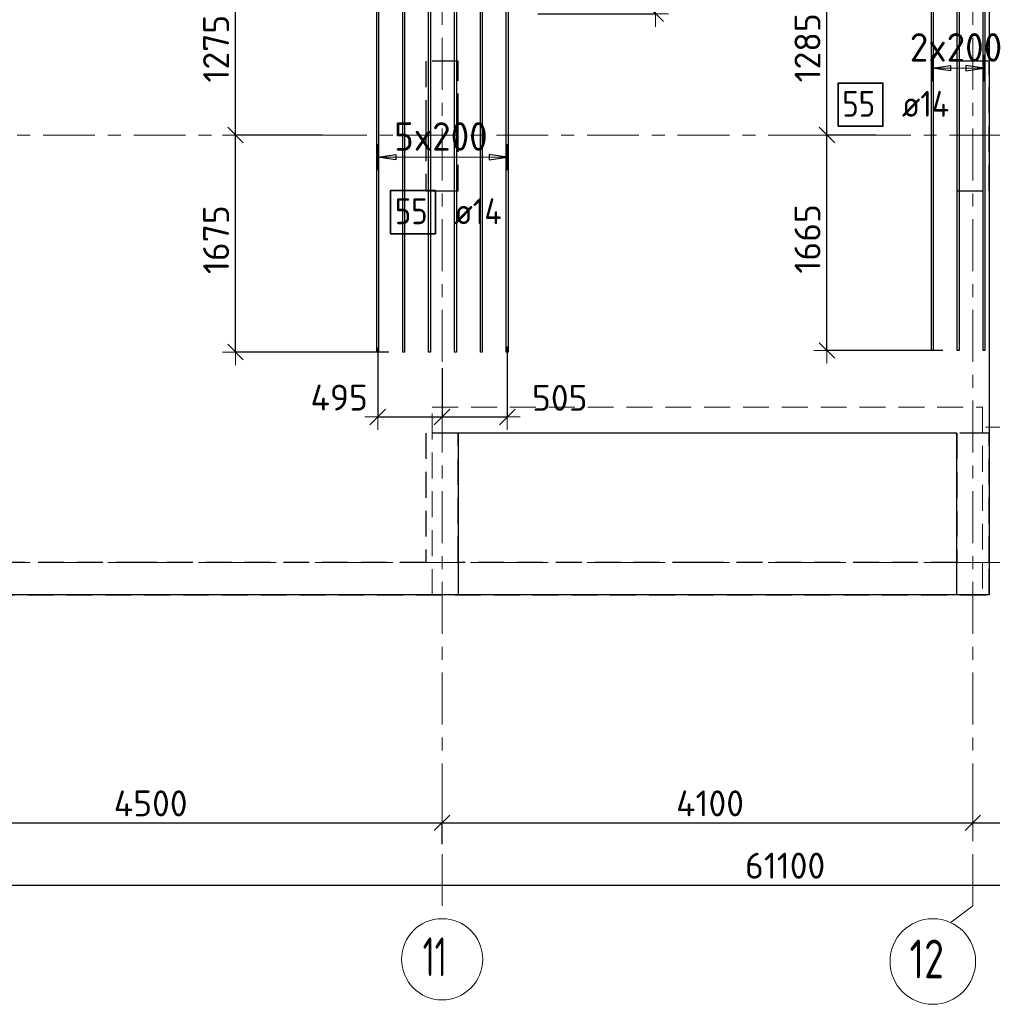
# Model space of a CAD drawing. Header units: metres. Extents: x -38 to 98, y -15 to 19.
# Tile 13 of 64: x 25.19 to 32.7, y -3.41 to 4.19. Entities that reach past the tile are written whole.
import ezdxf

# ---------------------------------------------------------------- set-up
doc = ezdxf.new("R2010")
doc.units = ezdxf.units.M
doc.header["$PDMODE"] = 65
for name, pattern in [('______11', [0.5, 0.4, -0.05, 0, -0.05]), ('______2', [0.27, 0.2, -0.07]), ('______5', [1.1, 0.8, -0.1, 0.1, -0.1])]:
    doc.linetypes.add(name, pattern=pattern)
for name, color, linetype, lineweight in [('XR$2$Осевая линия (1)', 7, '______5', 13), ('XR$2$Размерная линия (1)', 7, 'Continuous', 13), ('XR$3$Перекрытие (1)', 7, 'Continuous', 35), ('XR$3$Перекрытие (2)', 7, 'Continuous', 35), ('XR$3$Размерная линия (1)', 7, 'Continuous', 13), ('XR$5$Стена (1)', 7, 'Continuous', 35)]:
    doc.layers.add(name, color=color, linetype=linetype, lineweight=lineweight)
doc.layers.add('XR$3$Арм.стержн.Доп. Арм. верхн.зоны У', color=7, linetype='Continuous', lineweight=35, true_color=0x739641)
doc.styles.add('ISOCPEUR', font='txt')
doc.dimstyles.new('DIMSTYLE_3', dxfattribs={"dimtxt": 0.2, "dimasz": 0.2, "dimexe": 0, "dimexo": 0, "dimgap": 0.1, "dimtad": 2, "dimdec": 0, "dimlfac": 1000, "dimrnd": 5, "dimzin": 12, "dimdsep": 46, "dimtxsty": 'ISOCPEUR', "dimblk1": 'ALL_ML_STRICH', "dimblk2": 'ALL_ML_STRICH', "dimsah": 1, "dimcen": 0, "dimclrd": 7, "dimclre": 256, "dimclrt": 7, "dimadec": 0, "dimazin": 0, "dimtfac": 1, "dimtdec": 0, "dimtix": 1, "dimtmove": 2, "dimatfit": 3, "dimfxl": 0, "dimtzin": 0, "dimlwd": 0, "dimlwe": -3, "dimarcsym": 0})
doc.dimstyles.new('DIMSTYLE_4', dxfattribs={"dimtxt": 0.2, "dimasz": 0.2, "dimexe": 0, "dimexo": 0, "dimgap": 0.1, "dimtad": 0, "dimdec": 0, "dimlfac": 1000, "dimrnd": 5, "dimzin": 12, "dimdsep": 46, "dimtxsty": 'ISOCPEUR', "dimblk1": 'ALL_ML_STRICH', "dimblk2": 'ALL_ML_STRICH', "dimsah": 1, "dimcen": 0, "dimclrd": 7, "dimclre": 256, "dimclrt": 7, "dimadec": 0, "dimazin": 0, "dimtfac": 1, "dimtdec": 0, "dimtix": 1, "dimtmove": 2, "dimatfit": 3, "dimfxl": 0, "dimtvp": 1.2, "dimtzin": 0, "dimlwd": 0, "dimlwe": -3, "dimarcsym": 0})
doc.dimstyles.new('DIMSTYLE_6', dxfattribs={"dimtxt": 0.2, "dimasz": 0.2, "dimexe": 0, "dimexo": 0, "dimgap": 0.1, "dimtad": 0, "dimdec": 0, "dimlfac": 1000, "dimrnd": 5, "dimzin": 12, "dimdsep": 46, "dimtxsty": 'ISOCPEUR', "dimblk1": 'ALL_ML_STRICH', "dimblk2": 'ALL_ML_STRICH', "dimsah": 1, "dimcen": 0, "dimclrd": 7, "dimclre": 256, "dimclrt": 7, "dimadec": 0, "dimazin": 0, "dimtfac": 1, "dimtdec": 0, "dimtix": 1, "dimtmove": 2, "dimatfit": 3, "dimfxl": 0, "dimtvp": 1.2, "dimtzin": 0, "dimlwd": 0, "dimlwe": -3, "dimarcsym": 0})
doc.dimstyles.new('DIMSTYLE_7', dxfattribs={"dimtxt": 0.2, "dimasz": 0.2, "dimexe": 0, "dimexo": 0, "dimgap": 0.1, "dimtad": 2, "dimdec": 0, "dimlfac": 1000, "dimrnd": 5, "dimzin": 12, "dimdsep": 46, "dimtxsty": 'ISOCPEUR', "dimblk1": 'ALL_ML_STRICH', "dimblk2": 'ALL_ML_STRICH', "dimsah": 1, "dimcen": 0, "dimclrd": 7, "dimclre": 256, "dimclrt": 7, "dimadec": 0, "dimazin": 0, "dimtfac": 1, "dimtdec": 0, "dimtix": 1, "dimtmove": 2, "dimatfit": 3, "dimfxl": 0, "dimtvp": 1.2, "dimtzin": 0, "dimlwd": 0, "dimlwe": -3, "dimarcsym": 0})

# ---------------------------------------------------------------- blocks, each defined once
blk = doc.blocks.new('ALL_ML_STRICH')
at = {"color": 0, "linetype": 'ByBlock', "lineweight": -2}
for p, q in [((0, -0.5), (0, 0.5)), ((-1, 0), (0.5, 0)), ((-0.3, -0.3), (0.3, 0.3))]:
    blk.add_line(p, q, dxfattribs=at)
blk = doc.blocks.new('*D10')
at = {"layer": 'DEFPOINTS', "color": 7, "linetype": 'Continuous', "lineweight": 13, "transparency": 33554687}
for p in [(23.95, -2.009), (23.95, -2.0508), (28.45, -2.1533)]:
    blk.add_point(p, dxfattribs=at)
at = {"layer": 'XR$2$Размерная линия (1)', "color": 9, "linetype": 'Continuous', "lineweight": -2, "true_color": 0xc7c7c7, "transparency": 33554687}
for p, q in [((23.95, -2.0708), (23.95, -2.009)), ((28.45, -2.1733), (28.45, -2.009))]:
    blk.add_line(p, q, dxfattribs=at)
at = {"layer": 'XR$2$Размерная линия (1)', "color": 7, "linetype": 'Continuous', "lineweight": -2, "transparency": 33554687}
blk.add_line((23.95, -2.009), (28.45, -2.009), dxfattribs=at)
at = {"layer": 'XR$2$Размерная линия (1)', "color": 7, "linetype": 'Continuous', "lineweight": 13, "transparency": 33554687, "xscale": 0.2, "yscale": 0.2, "zscale": 0.2, "rotation": 180}
blk.add_blockref('ALL_ML_STRICH', (23.95, -2.009), dxfattribs=at)
at = {"layer": 'XR$2$Размерная линия (1)', "color": 7, "linetype": 'Continuous', "lineweight": 13, "transparency": 33554687, "xscale": 0.2, "yscale": 0.2, "zscale": 0.2}
blk.add_blockref('ALL_ML_STRICH', (28.45, -2.009), dxfattribs=at)
at = {"layer": 'XR$2$Размерная линия (1)', "color": 7, "linetype": 'Continuous', "lineweight": 13, "transparency": 33554687, "insert": (26.2, -1.859), "char_height": 0.2, "width": 0.8, "attachment_point": 5, "style": 'ISOCPEUR'}
blk.add_mtext('\\A1;{4500}', dxfattribs=at)
blk = doc.blocks.new('*D11')
at = {"layer": 'DEFPOINTS', "color": 7, "linetype": 'Continuous', "lineweight": 13, "transparency": 33554687}
for p in [(28.45, -2.009), (32.55, -2.0016), (28.45, -2.1533)]:
    blk.add_point(p, dxfattribs=at)
at = {"layer": 'XR$2$Размерная линия (1)', "color": 9, "linetype": 'Continuous', "lineweight": -2, "true_color": 0xc7c7c7, "transparency": 33554687}
for p, q in [((28.45, -2.1733), (28.45, -2.009)), ((32.55, -2.0216), (32.55, -2.009))]:
    blk.add_line(p, q, dxfattribs=at)
at = {"layer": 'XR$2$Размерная линия (1)', "color": 7, "linetype": 'Continuous', "lineweight": -2, "transparency": 33554687}
blk.add_line((28.45, -2.009), (32.55, -2.009), dxfattribs=at)
at = {"layer": 'XR$2$Размерная линия (1)', "color": 7, "linetype": 'Continuous', "lineweight": 13, "transparency": 33554687, "xscale": 0.2, "yscale": 0.2, "zscale": 0.2, "rotation": 180}
blk.add_blockref('ALL_ML_STRICH', (28.45, -2.009), dxfattribs=at)
at = {"layer": 'XR$2$Размерная линия (1)', "color": 7, "linetype": 'Continuous', "lineweight": 13, "transparency": 33554687, "xscale": 0.2, "yscale": 0.2, "zscale": 0.2}
blk.add_blockref('ALL_ML_STRICH', (32.55, -2.009), dxfattribs=at)
at = {"layer": 'XR$2$Размерная линия (1)', "color": 7, "linetype": 'Continuous', "lineweight": 13, "transparency": 33554687, "insert": (30.52, -1.859), "char_height": 0.2, "width": 0.8, "attachment_point": 5, "style": 'ISOCPEUR'}
blk.add_mtext('\\A1;{4100}', dxfattribs=at)
blk = doc.blocks.new('*D12')
at = {"layer": 'DEFPOINTS', "color": 7, "linetype": 'Continuous', "lineweight": 13, "transparency": 33554687}
for p in [(32.85, -1.9582), (32.55, -2.0016), (32.55, -2.009)]:
    blk.add_point(p, dxfattribs=at)
at = {"layer": 'XR$2$Размерная линия (1)', "color": 9, "linetype": 'Continuous', "lineweight": -2, "true_color": 0xc7c7c7, "transparency": 33554687}
for p, q in [((32.55, -2.0216), (32.55, -2.009)), ((32.85, -1.9782), (32.85, -2.009))]:
    blk.add_line(p, q, dxfattribs=at)
at = {"layer": 'XR$2$Размерная линия (1)', "color": 7, "linetype": 'Continuous', "lineweight": -2, "transparency": 33554687}
blk.add_line((32.55, -2.009), (32.85, -2.009), dxfattribs=at)
at = {"layer": 'XR$2$Размерная линия (1)', "color": 7, "linetype": 'Continuous', "lineweight": 13, "transparency": 33554687, "xscale": 0.2, "yscale": 0.2, "zscale": 0.2, "rotation": 180}
blk.add_blockref('ALL_ML_STRICH', (32.55, -2.009), dxfattribs=at)
at = {"layer": 'XR$2$Размерная линия (1)', "color": 7, "linetype": 'Continuous', "lineweight": 13, "transparency": 33554687, "xscale": 0.2, "yscale": 0.2, "zscale": 0.2}
blk.add_blockref('ALL_ML_STRICH', (32.85, -2.009), dxfattribs=at)
at = {"layer": 'XR$2$Размерная линия (1)', "color": 7, "linetype": 'Continuous', "lineweight": 13, "transparency": 33554687, "insert": (33.1259, -2.1862), "char_height": 0.2, "width": 0.6, "attachment_point": 5, "style": 'ISOCPEUR'}
blk.add_mtext('\\A1;{300}', dxfattribs=at)
blk = doc.blocks.new('*D18')
at = {"layer": 'DEFPOINTS', "color": 7, "linetype": 'Continuous', "lineweight": 13, "transparency": 33554687}
for p in [(0.5, -2.3633), (61.6, -2.4001), (0.5, -2.4901)]:
    blk.add_point(p, dxfattribs=at)
at = {"layer": 'XR$2$Размерная линия (1)', "color": 9, "linetype": 'Continuous', "lineweight": -2, "true_color": 0xc7c7c7, "transparency": 33554687}
for p, q in [((0.5, -2.3833), (0.5, -2.4901)), ((61.6, -2.4201), (61.6, -2.4901))]:
    blk.add_line(p, q, dxfattribs=at)
at = {"layer": 'XR$2$Размерная линия (1)', "color": 7, "linetype": 'Continuous', "lineweight": -2, "transparency": 33554687}
blk.add_line((0.5, -2.4901), (61.6, -2.4901), dxfattribs=at)
at = {"layer": 'XR$2$Размерная линия (1)', "color": 7, "linetype": 'Continuous', "lineweight": 13, "transparency": 33554687, "xscale": 0.2, "yscale": 0.2, "zscale": 0.2, "rotation": 180}
blk.add_blockref('ALL_ML_STRICH', (0.5, -2.4901), dxfattribs=at)
at = {"layer": 'XR$2$Размерная линия (1)', "color": 7, "linetype": 'Continuous', "lineweight": 13, "transparency": 33554687, "xscale": 0.2, "yscale": 0.2, "zscale": 0.2}
blk.add_blockref('ALL_ML_STRICH', (61.6, -2.4901), dxfattribs=at)
at = {"layer": 'XR$2$Размерная линия (1)', "color": 7, "linetype": 'Continuous', "lineweight": 13, "transparency": 33554687, "insert": (31.1, -2.3401), "char_height": 0.2, "width": 1, "attachment_point": 5, "style": 'ISOCPEUR'}
blk.add_mtext('\\A1;{61100}', dxfattribs=at)
blk = doc.blocks.new('*D77')
at = {"layer": 'DEFPOINTS', "color": 7, "linetype": 'Continuous', "lineweight": 13, "transparency": 33554687}
for p in [(30.2872, 7.4), (29.1703, 4.236), (30.0996, 4.236)]:
    blk.add_point(p, dxfattribs=at)
at = {"layer": 'XR$3$Размерная линия (1)', "color": 9, "linetype": 'Continuous', "lineweight": -2, "true_color": 0xc7c7c7, "transparency": 33554687}
for p, q in [((30.2672, 7.4), (30.0996, 7.4)), ((29.1903, 4.236), (30.0996, 4.236))]:
    blk.add_line(p, q, dxfattribs=at)
at = {"layer": 'XR$3$Размерная линия (1)', "color": 7, "linetype": 'Continuous', "lineweight": -2, "transparency": 33554687}
blk.add_line((30.0996, 4.236), (30.0996, 7.4), dxfattribs=at)
at = {"layer": 'XR$3$Размерная линия (1)', "color": 7, "linetype": 'Continuous', "lineweight": 13, "transparency": 33554687, "xscale": 0.2, "yscale": 0.2, "zscale": 0.2}
for p, rotation in [((30.0996, 7.4), 90), ((30.0996, 4.236), 270)]:
    blk.add_blockref('ALL_ML_STRICH', p, dxfattribs=dict(at, rotation=rotation))
at = {"layer": 'XR$3$Размерная линия (1)', "color": 7, "linetype": 'Continuous', "lineweight": 13, "transparency": 33554687, "insert": (29.9496, 5.848), "char_height": 0.2, "width": 0.8, "attachment_point": 5, "rotation": 90, "style": 'ISOCPEUR'}
blk.add_mtext('\\A1;{3165}', dxfattribs=at)
blk = doc.blocks.new('*D79')
at = {"layer": 'DEFPOINTS', "color": 7, "linetype": 'Continuous', "lineweight": 13, "transparency": 33554687}
for p in [(27.5457, 3.3), (26.8552, 1.6248), (28.0603, 1.6248)]:
    blk.add_point(p, dxfattribs=at)
at = {"layer": 'XR$3$Размерная линия (1)', "color": 9, "linetype": 'Continuous', "lineweight": -2, "true_color": 0xc7c7c7, "transparency": 33554687}
for p, q in [((27.5257, 3.3), (26.8552, 3.3)), ((28.0403, 1.6248), (26.8552, 1.6248))]:
    blk.add_line(p, q, dxfattribs=at)
at = {"layer": 'XR$3$Размерная линия (1)', "color": 7, "linetype": 'Continuous', "lineweight": -2, "transparency": 33554687}
blk.add_line((26.8552, 1.6248), (26.8552, 3.3), dxfattribs=at)
at = {"layer": 'XR$3$Размерная линия (1)', "color": 7, "linetype": 'Continuous', "lineweight": 13, "transparency": 33554687, "xscale": 0.2, "yscale": 0.2, "zscale": 0.2}
for p, rotation in [((26.8552, 3.3), 90), ((26.8552, 1.6248), 270)]:
    blk.add_blockref('ALL_ML_STRICH', p, dxfattribs=dict(at, rotation=rotation))
at = {"layer": 'XR$3$Размерная линия (1)', "color": 7, "linetype": 'Continuous', "lineweight": 13, "transparency": 33554687, "insert": (26.7052, 2.4924), "char_height": 0.2, "width": 0.8, "attachment_point": 5, "rotation": 90, "style": 'ISOCPEUR'}
blk.add_mtext('\\A1;{1675}', dxfattribs=at)
blk = doc.blocks.new('*D80')
at = {"layer": 'DEFPOINTS', "color": 7, "linetype": 'Continuous', "lineweight": 13, "transparency": 33554687}
for p in [(28.0021, 4.5748), (26.8552, 3.3), (27.5457, 3.3)]:
    blk.add_point(p, dxfattribs=at)
at = {"layer": 'XR$3$Размерная линия (1)', "color": 9, "linetype": 'Continuous', "lineweight": -2, "true_color": 0xc7c7c7, "transparency": 33554687}
for p, q in [((27.9821, 4.5748), (26.8552, 4.5748)), ((27.5257, 3.3), (26.8552, 3.3))]:
    blk.add_line(p, q, dxfattribs=at)
at = {"layer": 'XR$3$Размерная линия (1)', "color": 7, "linetype": 'Continuous', "lineweight": -2, "transparency": 33554687}
blk.add_line((26.8552, 3.3), (26.8552, 4.5748), dxfattribs=at)
at = {"layer": 'XR$3$Размерная линия (1)', "color": 7, "linetype": 'Continuous', "lineweight": 13, "transparency": 33554687, "xscale": 0.2, "yscale": 0.2, "zscale": 0.2}
for p, rotation in [((26.8552, 4.5748), 90), ((26.8552, 3.3), 270)]:
    blk.add_blockref('ALL_ML_STRICH', p, dxfattribs=dict(at, rotation=rotation))
at = {"layer": 'XR$3$Размерная линия (1)', "color": 7, "linetype": 'Continuous', "lineweight": 13, "transparency": 33554687, "insert": (26.7052, 3.9674), "char_height": 0.2, "width": 0.8, "attachment_point": 5, "rotation": 90, "style": 'ISOCPEUR'}
blk.add_mtext('\\A1;{1275}', dxfattribs=at)
blk = doc.blocks.new('*D127')
at = {"layer": 'DEFPOINTS', "color": 7, "linetype": 'Continuous', "lineweight": 13, "transparency": 33554687}
for p in [(27.9538, 1.6799), (28.45, 1.5202), (27.9538, 1.1241)]:
    blk.add_point(p, dxfattribs=at)
at = {"layer": 'XR$3$Размерная линия (1)', "color": 9, "linetype": 'Continuous', "lineweight": -2, "true_color": 0xc7c7c7, "transparency": 33554687}
for p, q in [((27.9538, 1.6599), (27.9538, 1.1241)), ((28.45, 1.5002), (28.45, 1.1241))]:
    blk.add_line(p, q, dxfattribs=at)
at = {"layer": 'XR$3$Размерная линия (1)', "color": 7, "linetype": 'Continuous', "lineweight": -2, "transparency": 33554687}
blk.add_line((27.9538, 1.1241), (28.45, 1.1241), dxfattribs=at)
at = {"layer": 'XR$3$Размерная линия (1)', "color": 7, "linetype": 'Continuous', "lineweight": 13, "transparency": 33554687, "xscale": 0.2, "yscale": 0.2, "zscale": 0.2, "rotation": 180}
blk.add_blockref('ALL_ML_STRICH', (27.9538, 1.1241), dxfattribs=at)
at = {"layer": 'XR$3$Размерная линия (1)', "color": 7, "linetype": 'Continuous', "lineweight": 13, "transparency": 33554687, "xscale": 0.2, "yscale": 0.2, "zscale": 0.2}
blk.add_blockref('ALL_ML_STRICH', (28.45, 1.1241), dxfattribs=at)
at = {"layer": 'XR$3$Размерная линия (1)', "color": 7, "linetype": 'Continuous', "lineweight": 13, "transparency": 33554687, "insert": (27.6559, 1.2735), "char_height": 0.2, "width": 0.6, "attachment_point": 5, "style": 'ISOCPEUR'}
blk.add_mtext('\\A1;{495}', dxfattribs=at)
blk = doc.blocks.new('*D128')
at = {"layer": 'DEFPOINTS', "color": 7, "linetype": 'Continuous', "lineweight": 13, "transparency": 33554687}
for p in [(28.9538, 1.6883), (28.45, 1.5202), (28.45, 1.1241)]:
    blk.add_point(p, dxfattribs=at)
at = {"layer": 'XR$3$Размерная линия (1)', "color": 9, "linetype": 'Continuous', "lineweight": -2, "true_color": 0xc7c7c7, "transparency": 33554687}
for p, q in [((28.9538, 1.6683), (28.9538, 1.1241)), ((28.45, 1.5002), (28.45, 1.1241))]:
    blk.add_line(p, q, dxfattribs=at)
at = {"layer": 'XR$3$Размерная линия (1)', "color": 7, "linetype": 'Continuous', "lineweight": -2, "transparency": 33554687}
blk.add_line((28.45, 1.1241), (28.9538, 1.1241), dxfattribs=at)
at = {"layer": 'XR$3$Размерная линия (1)', "color": 7, "linetype": 'Continuous', "lineweight": 13, "transparency": 33554687, "xscale": 0.2, "yscale": 0.2, "zscale": 0.2, "rotation": 180}
blk.add_blockref('ALL_ML_STRICH', (28.45, 1.1241), dxfattribs=at)
at = {"layer": 'XR$3$Размерная линия (1)', "color": 7, "linetype": 'Continuous', "lineweight": 13, "transparency": 33554687, "xscale": 0.2, "yscale": 0.2, "zscale": 0.2}
blk.add_blockref('ALL_ML_STRICH', (28.9538, 1.1241), dxfattribs=at)
at = {"layer": 'XR$3$Размерная линия (1)', "color": 7, "linetype": 'Continuous', "lineweight": 13, "transparency": 33554687, "insert": (29.3593, 1.2714), "char_height": 0.2, "width": 0.6, "attachment_point": 5, "style": 'ISOCPEUR'}
blk.add_mtext('\\A1;{505}', dxfattribs=at)
blk = doc.blocks.new('*D141')
at = {"layer": 'DEFPOINTS', "color": 7, "linetype": 'Continuous', "lineweight": 13, "transparency": 33554687}
for p in [(32.8305, 1.3867), (32.85, 1.1733), (32.8305, 1.0459)]:
    blk.add_point(p, dxfattribs=at)
at = {"layer": 'XR$3$Размерная линия (1)', "color": 9, "linetype": 'Continuous', "lineweight": -2, "true_color": 0xc7c7c7, "transparency": 33554687}
for p, q in [((32.8305, 1.3667), (32.8305, 1.0459)), ((32.85, 1.1533), (32.85, 1.0459))]:
    blk.add_line(p, q, dxfattribs=at)
at = {"layer": 'XR$3$Размерная линия (1)', "color": 7, "linetype": 'Continuous', "lineweight": -2, "transparency": 33554687}
blk.add_line((32.8305, 1.0459), (32.85, 1.0459), dxfattribs=at)
at = {"layer": 'XR$3$Размерная линия (1)', "color": 7, "linetype": 'Continuous', "lineweight": 13, "transparency": 33554687, "xscale": 0.2, "yscale": 0.2, "zscale": 0.2}
blk.add_blockref('ALL_ML_STRICH', (32.85, 1.0459), dxfattribs=at)
at = {"layer": 'XR$3$Размерная линия (1)', "color": 7, "linetype": 'Continuous', "lineweight": 13, "transparency": 33554687, "xscale": 0.2, "yscale": 0.2, "zscale": 0.2, "rotation": 180}
blk.add_blockref('ALL_ML_STRICH', (32.8305, 1.0459), dxfattribs=at)
at = {"layer": 'XR$3$Размерная линия (1)', "color": 7, "linetype": 'Continuous', "lineweight": 13, "transparency": 33554687, "insert": (33.1574, 0.8484), "char_height": 0.2, "width": 0.4, "attachment_point": 5, "style": 'ISOCPEUR'}
blk.add_mtext('\\A1;{20}', dxfattribs=at)
blk = doc.blocks.new('*D216')
at = {"layer": 'DEFPOINTS', "color": 7, "linetype": 'Continuous', "lineweight": 13, "transparency": 33554687}
for p in [(31.8213, 3.3), (31.4226, 1.6374), (32.339, 1.6374)]:
    blk.add_point(p, dxfattribs=at)
at = {"layer": 'XR$3$Размерная линия (1)', "color": 9, "linetype": 'Continuous', "lineweight": -2, "true_color": 0xc7c7c7, "transparency": 33554687}
for p, q in [((31.8013, 3.3), (31.4226, 3.3)), ((32.319, 1.6374), (31.4226, 1.6374))]:
    blk.add_line(p, q, dxfattribs=at)
at = {"layer": 'XR$3$Размерная линия (1)', "color": 7, "linetype": 'Continuous', "lineweight": -2, "transparency": 33554687}
blk.add_line((31.4226, 1.6374), (31.4226, 3.3), dxfattribs=at)
at = {"layer": 'XR$3$Размерная линия (1)', "color": 7, "linetype": 'Continuous', "lineweight": 13, "transparency": 33554687, "xscale": 0.2, "yscale": 0.2, "zscale": 0.2}
for p, rotation in [((31.4226, 3.3), 90), ((31.4226, 1.6374), 270)]:
    blk.add_blockref('ALL_ML_STRICH', p, dxfattribs=dict(at, rotation=rotation))
at = {"layer": 'XR$3$Размерная линия (1)', "color": 7, "linetype": 'Continuous', "lineweight": 13, "transparency": 33554687, "insert": (31.2726, 2.4987), "char_height": 0.2, "width": 0.8, "attachment_point": 5, "rotation": 90, "style": 'ISOCPEUR'}
blk.add_mtext('\\A1;{1665}', dxfattribs=at)
blk = doc.blocks.new('*D217')
at = {"layer": 'DEFPOINTS', "color": 7, "linetype": 'Continuous', "lineweight": 13, "transparency": 33554687}
for p in [(32.3317, 4.5874), (31.4226, 3.3), (31.8213, 3.3)]:
    blk.add_point(p, dxfattribs=at)
at = {"layer": 'XR$3$Размерная линия (1)', "color": 9, "linetype": 'Continuous', "lineweight": -2, "true_color": 0xc7c7c7, "transparency": 33554687}
for p, q in [((32.3117, 4.5874), (31.4226, 4.5874)), ((31.8013, 3.3), (31.4226, 3.3))]:
    blk.add_line(p, q, dxfattribs=at)
at = {"layer": 'XR$3$Размерная линия (1)', "color": 7, "linetype": 'Continuous', "lineweight": -2, "transparency": 33554687}
blk.add_line((31.4226, 3.3), (31.4226, 4.5874), dxfattribs=at)
at = {"layer": 'XR$3$Размерная линия (1)', "color": 7, "linetype": 'Continuous', "lineweight": 13, "transparency": 33554687, "xscale": 0.2, "yscale": 0.2, "zscale": 0.2}
for p, rotation in [((31.4226, 4.5874), 90), ((31.4226, 3.3), 270)]:
    blk.add_blockref('ALL_ML_STRICH', p, dxfattribs=dict(at, rotation=rotation))
at = {"layer": 'XR$3$Размерная линия (1)', "color": 7, "linetype": 'Continuous', "lineweight": 13, "transparency": 33554687, "insert": (31.2726, 3.9737), "char_height": 0.2, "width": 0.8, "attachment_point": 5, "rotation": 90, "style": 'ISOCPEUR'}
blk.add_mtext('\\A1;{1285}', dxfattribs=at)

msp = doc.modelspace()

# ---------------------------------------------------------------- linework, layer by layer
at = {"layer": 'XR$2$Осевая линия (1)', "color": 253, "linetype": '______11', "lineweight": 13, "true_color": 0xa0a0a0, "transparency": 33554687}
for p, q in [((32.55, -2.65), (32.55, 18.35)), ((28.45, -2.65), (28.45, 8.92)), ((-2.63, 3.3), (62.6, 3.3)), ((-2.63, 0), (62.6, 0)), ((32.3812, -2.7757), (32.55, -2.65))]:
    msp.add_line(p, q, dxfattribs=at)
at = {"layer": 'XR$2$Осевая линия (1)', "color": 7, "linetype": 'Continuous', "lineweight": 13, "transparency": 33554687}
for centre, radius in [((28.4509, -3.0629), 0.3134), ((32.2404, -3.0799), 0.3304)]:
    msp.add_circle(centre, radius, dxfattribs=at)
at = {"layer": 'XR$3$Арм.стержн.Доп. Арм. верхн.зоны У', "color": 253, "linetype": 'Continuous', "lineweight": -3, "true_color": 0xa0a0a0, "transparency": 33554687}
for p, q in [((32.2365, 3.8172), (32.2365, 3.9172)), ((32.6365, 3.8172), (32.6365, 3.9172)), ((32.2365, 3.8172), (32.2365, 3.7172)), ((32.6365, 3.8172), (32.6365, 3.7172)), ((27.9538, 3.1294), (27.9538, 3.2294)), ((28.9538, 3.1294), (28.9538, 3.2294)), ((27.9538, 3.1294), (27.9538, 3.0294)), ((28.9538, 3.1294), (28.9538, 3.0294))]:
    msp.add_line(p, q, dxfattribs=at)
at = {"layer": 'XR$3$Арм.стержн.Доп. Арм. верхн.зоны У', "color": 7, "linetype": 'Continuous', "lineweight": 25, "transparency": 33554687}
for p, q in [((32.2365, 3.8172), (32.3765, 3.8372)), ((32.3765, 3.7972), (32.2365, 3.8172)), ((32.3765, 3.8372), (32.3765, 3.7972)), ((32.6365, 3.8172), (32.4965, 3.8372)), ((32.4965, 3.8372), (32.4965, 3.7972)), ((32.4965, 3.7972), (32.6365, 3.8172)), ((27.9538, 3.1294), (28.0938, 3.1494)), ((28.0938, 3.1094), (27.9538, 3.1294)), ((28.0938, 3.1494), (28.0938, 3.1094)), ((28.9538, 3.1294), (28.8138, 3.1494)), ((28.8138, 3.1494), (28.8138, 3.1094)), ((28.8138, 3.1094), (28.9538, 3.1294))]:
    msp.add_line(p, q, dxfattribs=at)
at = {"layer": 'XR$3$Арм.стержн.Доп. Арм. верхн.зоны У', "color": 7, "linetype": 'Continuous', "lineweight": 13, "transparency": 33554687}
for p, q in [((32.2365, 3.8172), (32.2365, 3.8172)), ((32.2365, 3.8172), (32.6365, 3.8172)), ((32.6365, 3.8172), (32.6365, 3.8172)), ((27.9538, 3.1294), (27.9538, 3.1294)), ((27.9538, 3.1294), (28.9538, 3.1294)), ((28.9538, 3.1294), (28.9538, 3.1294))]:
    msp.add_line(p, q, dxfattribs=at)
at = {"layer": 'XR$3$Арм.стержн.Доп. Арм. верхн.зоны У', "color": 7, "linetype": 'Continuous', "lineweight": 25, "transparency": 33554687}
for points in [[(27.9468, 1.6248), (27.9468, 4.5748), (27.9608, 4.5748), (27.9608, 1.6248), (27.9468, 1.6248)], [(28.1468, 1.6248), (28.1468, 4.5748), (28.1608, 4.5748), (28.1608, 1.6248), (28.1468, 1.6248)], [(28.3468, 1.6248), (28.3468, 4.5748), (28.3608, 4.5748), (28.3608, 1.6248), (28.3468, 1.6248)], [(28.5468, 1.6248), (28.5468, 4.5748), (28.5608, 4.5748), (28.5608, 1.6248), (28.5468, 1.6248)], [(28.7468, 1.6248), (28.7468, 4.5748), (28.7608, 4.5748), (28.7608, 1.6248), (28.7468, 1.6248)], [(28.9468, 1.6248), (28.9468, 4.5748), (28.9608, 4.5748), (28.9608, 1.6248), (28.9468, 1.6248)], [(32.2295, 1.6374), (32.2295, 4.5874), (32.2435, 4.5874), (32.2435, 1.6374), (32.2295, 1.6374)], [(32.4295, 1.6374), (32.4295, 4.5874), (32.4435, 4.5874), (32.4435, 1.6374), (32.4295, 1.6374)], [(32.6295, 1.6374), (32.6295, 4.5874), (32.6435, 4.5874), (32.6435, 1.6374), (32.6295, 1.6374)]]:
    msp.add_lwpolyline(points, dxfattribs=at)
at = {"layer": 'XR$3$Арм.стержн.Доп. Арм. верхн.зоны У', "color": 7, "linetype": 'Continuous', "lineweight": 35, "transparency": 33554687}
for points in [[(31.5083, 3.3681), (31.855, 3.3681), (31.855, 3.7015), (31.5083, 3.7015), (31.5083, 3.3681)], [(28.0524, 2.5388), (28.3991, 2.5388), (28.3991, 2.8721), (28.0524, 2.8721), (28.0524, 2.5388)]]:
    msp.add_lwpolyline(points, dxfattribs=at)
at = {"layer": 'XR$3$Перекрытие (1)', "color": 7, "linetype": 'Continuous', "lineweight": 25, "transparency": 33554687}
for p, q in [((32.675, 16.65), (32.675, -0.25)), ((28.575, 1), (28.575, -0.25)), ((32.425, 1), (28.575, 1)), ((32.425, -0.25), (32.425, 1)), ((28.575, -0.25), (21.95, -0.25)), ((32.675, -0.25), (32.425, -0.25))]:
    msp.add_line(p, q, dxfattribs=at)
at = {"layer": 'XR$3$Перекрытие (2)', "color": 7, "linetype": '______2', "lineweight": 18, "transparency": 33554687}
for p, q in [((28.375, -0.25), (28.375, 1.2)), ((28.375, 1.2), (32.625, 1.2)), ((32.625, 1.2), (32.625, -0.25))]:
    msp.add_line(p, q, dxfattribs=at)
at = {"layer": 'XR$3$Перекрытие (2)', "color": 7, "linetype": 'Continuous', "lineweight": 25, "transparency": 33554687}
msp.add_line((32.425, -0.25), (28.375, -0.25), dxfattribs=at)
at = {"layer": 'XR$5$Стена (1)', "color": 253, "linetype": '______2', "lineweight": -3, "true_color": 0xa0a0a0, "transparency": 33554687}
for p, q in [((28.325, 3.87), (28.325, 3.42)), ((28.575, 3.87), (28.325, 3.87)), ((28.575, 3.42), (28.575, 3.87)), ((32.425, 3.87), (32.425, 3.42)), ((32.675, 3.87), (32.425, 3.87)), ((32.505, 3.87), (32.425, 3.87)), ((32.675, 2.87), (32.675, 3.87)), ((28.325, 3.42), (28.325, 3.3)), ((28.575, 3.3), (28.575, 3.42)), ((32.425, 3.42), (32.425, 3.3)), ((28.325, 3.3), (28.325, 2.87)), ((28.575, 2.87), (28.575, 3.3)), ((32.425, 3.3), (32.425, 2.87)), ((28.325, 2.87), (28.495, 2.87)), ((28.495, 2.87), (28.575, 2.87)), ((32.425, 2.87), (32.505, 2.87)), ((32.425, 2.87), (32.675, 2.87)), ((28.575, 1), (28.325, 1)), ((28.325, 1), (28.325, 0)), ((28.575, 1), (28.495, 1)), ((28.575, 0), (28.575, 1)), ((32.425, 1), (32.425, 0)), ((32.675, 1), (32.425, 1)), ((32.53, 1), (32.45, 1)), ((32.675, 0), (32.675, 1)), ((26.13, 0), (24.075, 0)), ((26.25, 0), (26.13, 0)), ((28.325, 0), (26.25, 0)), ((30.43, 0), (28.575, 0)), ((30.55, 0), (30.43, 0)), ((32.425, 0), (30.55, 0)), ((32.675, -0.25), (32.675, 0)), ((19.55, -0.25), (32.675, -0.25))]:
    msp.add_line(p, q, dxfattribs=at)

# ---------------------------------------------------------------- texts
at = {"layer": 'XR$2$Осевая линия (1)', "color": 7, "linetype": 'Continuous', "lineweight": 13, "transparency": 33554687, "char_height": 0.3, "attachment_point": 7, "style": 'ISOCPEUR'}
for s, insert, width in [('\\W0.62;11', (28.3009, -3.1934), 0.39375), ('\\W0.75;12', (32.0604, -3.2104), 0.472281)]:
    msp.add_mtext(s, dxfattribs=dict(at, insert=insert, width=width))
at = {"layer": 'XR$3$Арм.стержн.Доп. Арм. верхн.зоны У', "color": 7, "linetype": 'Continuous', "lineweight": 13, "transparency": 33554687, "char_height": 0.22, "width": 0.873359, "attachment_point": 7, "style": 'ISOCPEUR'}
for s, insert in [('\\W0.95;2x200', (32.0625, 3.8672)), ('\\W0.95;5x200', (28.0798, 3.1794))]:
    msp.add_mtext(s, dxfattribs=dict(at, insert=insert))
at = {"layer": 'XR$3$Арм.стержн.Доп. Арм. верхн.зоны У', "color": 7, "linetype": 'Continuous', "lineweight": 25, "transparency": 33554687, "char_height": 0.2, "attachment_point": 7, "style": 'ISOCPEUR'}
for s, insert, width in [('\\W0.87;55', (31.5417, 3.4415), 0.367208), ('\\W0.89; ø14 ', (31.8883, 3.4415), 0.769432), ('\\W0.87;55', (28.0857, 2.6121), 0.367208), ('\\W0.89; ø14 ', (28.4324, 2.6121), 0.769432)]:
    msp.add_mtext(s, dxfattribs=dict(at, insert=insert, width=width))

# ---------------------------------------------------------------- dimensions: what is measured, and where the dimension line sits
at = {"layer": 'XR$2$Размерная линия (1)', "color": 7, "linetype": 'Continuous', "lineweight": 13, "transparency": 33554687}
for base, p1, p2, dimstyle, picture, middle in [((28.45, -2.009), (23.95, -2.0708), (28.45, -2.1733), 'DIMSTYLE_3', '*D10', (26.2, -1.859)), ((32.55, -2.009), (28.45, -2.1733), (32.55, -2.0216), 'DIMSTYLE_3', '*D11', (30.52, -1.859)), ((32.85, -2.009), (32.55, -2.0216), (32.85, -1.9782), 'DIMSTYLE_4', '*D12', (33.1259, -2.1862)), ((61.6, -2.4901), (0.5, -2.3833), (61.6, -2.4201), 'DIMSTYLE_3', '*D18', (31.1, -2.3401))]:
    dim = msp.add_linear_dim(base=base, p1=p1, p2=p2, dimstyle=dimstyle, override={"dimpost": '<>', "dimclrd": 7, "dimclre": 9, "dimclrt": 7, "dimlwd": 0, "dimlwe": 65533}, dxfattribs=at)
    dim.commit()
    dim.dimension.update_dxf_attribs({"geometry": picture, "text_midpoint": middle, "dimtype": 160})
at = {"layer": 'XR$3$Размерная линия (1)', "color": 7, "linetype": 'Continuous', "lineweight": 13, "transparency": 33554687}
for base, p1, p2, picture, middle in [((30.0996, 7.4), (29.1903, 4.236), (30.2672, 7.4), '*D77', (29.9496, 5.848)), ((26.8552, 4.5748), (27.5257, 3.3), (27.9821, 4.5748), '*D80', (26.7052, 3.9674)), ((31.4226, 4.5874), (31.8013, 3.3), (32.3117, 4.5874), '*D217', (31.2726, 3.9737)), ((26.8552, 3.3), (28.0403, 1.6248), (27.5257, 3.3), '*D79', (26.7052, 2.4924)), ((31.4226, 3.3), (32.319, 1.6374), (31.8013, 3.3), '*D216', (31.2726, 2.4987))]:
    dim = msp.add_linear_dim(base=base, p1=p1, p2=p2, angle=90, dimstyle='DIMSTYLE_3', override={"dimpost": '<>', "dimclrd": 7, "dimclre": 9, "dimclrt": 7, "dimlwd": 0, "dimlwe": 65533}, dxfattribs=at)
    dim.commit()
    dim.dimension.update_dxf_attribs({"geometry": picture, "text_midpoint": middle, "dimtype": 160})
for base, p1, p2, dimstyle, picture, middle in [((28.45, 1.1241), (27.9538, 1.6599), (28.45, 1.5002), 'DIMSTYLE_7', '*D127', (27.6559, 1.2735)), ((28.9538, 1.1241), (28.45, 1.5002), (28.9538, 1.6683), 'DIMSTYLE_7', '*D128', (29.3593, 1.2714)), ((32.85, 1.0459), (32.83054, 1.36668), (32.85, 1.15328), 'DIMSTYLE_6', '*D141', (33.15737, 0.8484))]:
    dim = msp.add_linear_dim(base=base, p1=p1, p2=p2, dimstyle=dimstyle, override={"dimpost": '<>', "dimclrd": 7, "dimclre": 9, "dimclrt": 7, "dimlwd": 0, "dimlwe": 65533}, dxfattribs=at)
    dim.commit()
    dim.dimension.update_dxf_attribs({"geometry": picture, "text_midpoint": middle, "dimtype": 160})

doc.saveas('drawing.dxf')
